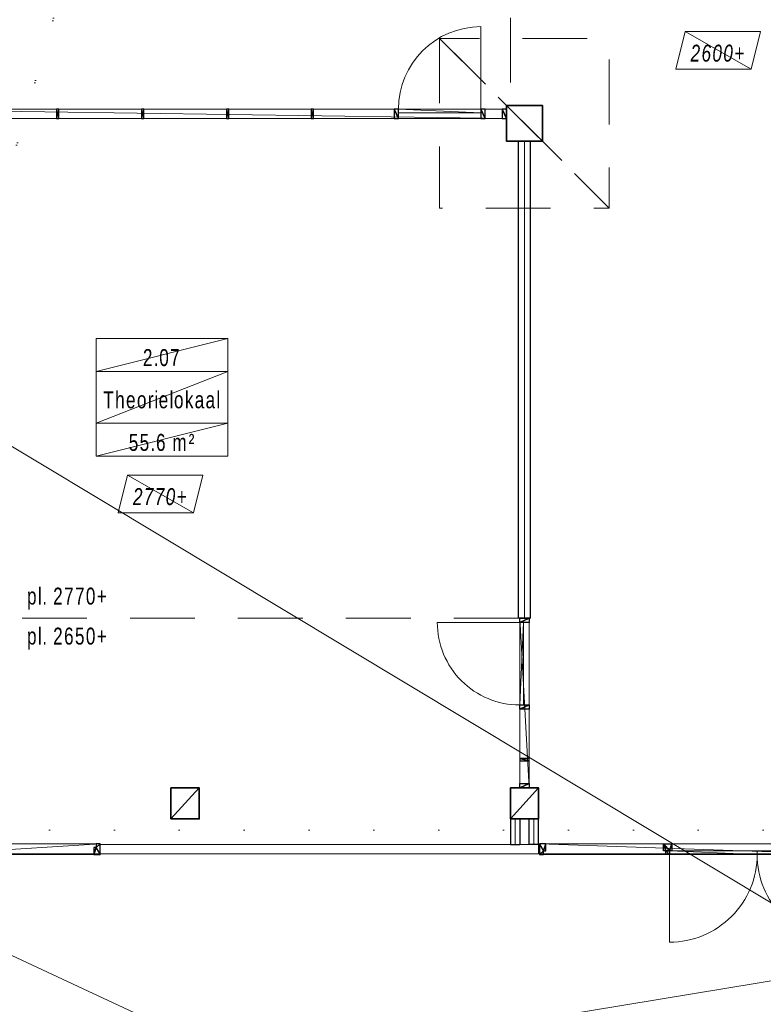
# Model space of a CAD drawing. Header units: millimetres. Extents: x -437 to 139813, y -473 to 90544.
# Tile 18 of 149: x 43959 to 51846, y 58198 to 68643. Entities that reach past the tile are written whole.
import ezdxf

# ---------------------------------------------------------------- set-up
doc = ezdxf.new("R2010")
doc.units = ezdxf.units.MM
doc.linetypes.add('DGN Style 1', pattern=[688.000884, 1.14476, -686.856124])
doc.linetypes.add('DGN Style 2', pattern=[1144.760206, 686.856124, -457.904082])
for name, color, linetype, lineweight in [('059 Kader (tekening)', 253, 'Continuous', 13), ('19012-DO-laag 02 - 004 Ruimtenummers', 253, 'Continuous', 13), ('19012-DO-laag 02 - 004a ruimtenr+plafond hoogte', 253, 'Continuous', 13), ('19012-DO-laag 02 - 032 Ramen - Deuren binnen', 253, 'Continuous', 13), ('19012-DO-laag 02 - 045 Plafondafwerking', 253, 'Continuous', 13)]:
    doc.layers.add(name, color=color, linetype=linetype, lineweight=lineweight)
doc.layers.add('Xref', color=253, linetype='Continuous')
doc.styles.add('Arial 1.8 mm', font='arial.ttf', dxfattribs={"width": 0.722222, "height": 1.8})
doc.linetypes.add('isolatie(deken)', pattern='A,-0.5,[24,dgnlstyle-ags_linetypes_v8.shx,S=0.009524,R=0,X=0,Y=0],-0.5', length=1)

# ---------------------------------------------------------------- blocks, each defined once
blk = doc.blocks.new('AE1')
at = {"layer": '059 Kader (tekening)', "color": 12, "linetype": 'Continuous', "lineweight": 13}
mesh = blk.add_polyface(dxfattribs=at)
corners = [(0, 0), (1399, 0), (1399, 841), (0, 841)]
mesh.append_faces([[corners[k] for k in face] for face in [(3, 1, 2)]], dxfattribs={"vtx0": -1, "color": 12})
mesh.append_faces([[corners[k] for k in face] for face in [(3, 0, 1)]], dxfattribs={"vtx2": -1, "color": 12})
at = {"layer": '059 Kader (tekening)', "color": 12, "linetype": 'Continuous', "lineweight": 35}
mesh = blk.add_polyface(dxfattribs=at)
corners = [(10, 10), (1389, 10), (1389, 831), (10, 831)]
mesh.append_faces([[corners[k] for k in face] for face in [(0, 2, 3)]], dxfattribs={"vtx0": -1, "color": 12})
mesh.append_faces([[corners[k] for k in face] for face in [(1, 2, 0)]], dxfattribs={"vtx1": -1, "color": 12})
blk = doc.blocks.new('*U94')
at = {"layer": '19012-DO-laag 02 - 032 Ramen - Deuren binnen', "flags": 128}
blk.add_lwpolyline([(3157.55, -387.45), (3157.55, 487.55, 0.41421356), (2282.55, -387.45)], format="xyb", dxfattribs=at)
at = {"layer": '19012-DO-laag 02 - 032 Ramen - Deuren binnen', "linetype": 'Continuous', "lineweight": 25}
mesh = blk.add_polyface(dxfattribs=at)
corners = [(-3429.95, -487.45), (-3384.95, -487.45), (-3384.95, -387.45), (-3429.95, -387.45)]
mesh.append_faces([[corners[k] for k in face] for face in [(3, 1, 2)]], dxfattribs={"vtx0": -1})
mesh.append_faces([[corners[k] for k in face] for face in [(3, 0, 1)]], dxfattribs={"vtx2": -1})
at = {"layer": '19012-DO-laag 02 - 032 Ramen - Deuren binnen'}
mesh = blk.add_polyface(dxfattribs=at)
corners = [(-3429.95, -487.45), (3430.05, -487.45), (3430.05, -387.45), (-3429.95, -387.45)]
mesh.append_faces([[corners[k] for k in face] for face in [(3, 1, 2)]], dxfattribs={"vtx0": -1})
mesh.append_faces([[corners[k] for k in face] for face in [(3, 0, 1)]], dxfattribs={"vtx2": -1})
at = {"layer": '19012-DO-laag 02 - 032 Ramen - Deuren binnen', "lineweight": 25}
mesh = blk.add_polyface(dxfattribs=at)
corners = [(-3142.45, -487.45), (-3117.45, -487.45), (-3117.45, -387.45), (-3142.45, -387.45)]
mesh.append_faces([[corners[k] for k in face] for face in [(3, 1, 2)]], dxfattribs={"vtx0": -1})
mesh.append_faces([[corners[k] for k in face] for face in [(3, 0, 1)]], dxfattribs={"vtx2": -1})
mesh = blk.add_polyface(dxfattribs=at)
corners = [(-2242.45, -487.45), (-2217.45, -487.45), (-2217.45, -387.45), (-2242.45, -387.45)]
mesh.append_faces([[corners[k] for k in face] for face in [(3, 1, 2)]], dxfattribs={"vtx0": -1})
mesh.append_faces([[corners[k] for k in face] for face in [(3, 0, 1)]], dxfattribs={"vtx2": -1})
mesh = blk.add_polyface(dxfattribs=at)
corners = [(-1342.45, -487.45), (-1317.45, -487.45), (-1317.45, -387.45), (-1342.45, -387.45)]
mesh.append_faces([[corners[k] for k in face] for face in [(3, 1, 2)]], dxfattribs={"vtx0": -1})
mesh.append_faces([[corners[k] for k in face] for face in [(3, 0, 1)]], dxfattribs={"vtx2": -1})
mesh = blk.add_polyface(dxfattribs=at)
corners = [(-442.45, -487.45), (-417.45, -487.45), (-417.45, -387.45), (-442.45, -387.45)]
mesh.append_faces([[corners[k] for k in face] for face in [(3, 1, 2)]], dxfattribs={"vtx0": -1})
mesh.append_faces([[corners[k] for k in face] for face in [(3, 0, 1)]], dxfattribs={"vtx2": -1})
mesh = blk.add_polyface(dxfattribs=at)
corners = [(457.55, -487.45), (482.55, -487.45), (482.55, -387.45), (457.55, -387.45)]
mesh.append_faces([[corners[k] for k in face] for face in [(3, 1, 2)]], dxfattribs={"vtx0": -1})
mesh.append_faces([[corners[k] for k in face] for face in [(3, 0, 1)]], dxfattribs={"vtx2": -1})
mesh = blk.add_polyface(dxfattribs=at)
corners = [(1357.55, -487.45), (1382.55, -487.45), (1382.55, -387.45), (1357.55, -387.45)]
mesh.append_faces([[corners[k] for k in face] for face in [(3, 1, 2)]], dxfattribs={"vtx0": -1})
mesh.append_faces([[corners[k] for k in face] for face in [(3, 0, 1)]], dxfattribs={"vtx2": -1})
at = {"layer": '19012-DO-laag 02 - 032 Ramen - Deuren binnen', "linetype": 'Continuous', "lineweight": 25}
mesh = blk.add_polyface(dxfattribs=at)
corners = [(2237.55, -487.45), (2282.55, -487.45), (2282.55, -387.45), (2237.55, -387.45)]
mesh.append_faces([[corners[k] for k in face] for face in [(3, 1, 2)]], dxfattribs={"vtx0": -1})
mesh.append_faces([[corners[k] for k in face] for face in [(3, 0, 1)]], dxfattribs={"vtx2": -1})
at = {"layer": '19012-DO-laag 02 - 032 Ramen - Deuren binnen'}
mesh = blk.add_polyface(dxfattribs=at)
corners = [(2282.55, -427.45), (3157.55, -427.45), (3157.55, -387.45), (2282.55, -387.45)]
mesh.append_faces([[corners[k] for k in face] for face in [(3, 1, 2)]], dxfattribs={"vtx0": -1})
mesh.append_faces([[corners[k] for k in face] for face in [(3, 0, 1)]], dxfattribs={"vtx2": -1})
at = {"layer": '19012-DO-laag 02 - 032 Ramen - Deuren binnen', "linetype": 'Continuous', "lineweight": 25}
mesh = blk.add_polyface(dxfattribs=at)
corners = [(3157.55, -487.45), (3202.55, -487.45), (3202.55, -387.45), (3157.55, -387.45)]
mesh.append_faces([[corners[k] for k in face] for face in [(3, 1, 2)]], dxfattribs={"vtx0": -1})
mesh.append_faces([[corners[k] for k in face] for face in [(3, 0, 1)]], dxfattribs={"vtx2": -1})
mesh = blk.add_polyface(dxfattribs=at)
corners = [(3385.05, -487.45), (3430.05, -487.45), (3430.05, -387.45), (3385.05, -387.45)]
mesh.append_faces([[corners[k] for k in face] for face in [(3, 1, 2)]], dxfattribs={"vtx0": -1})
mesh.append_faces([[corners[k] for k in face] for face in [(3, 0, 1)]], dxfattribs={"vtx2": -1})
blk = doc.blocks.new('*U98')
at = {"layer": '19012-DO-laag 02 - 032 Ramen - Deuren binnen', "extrusion": (0, 0, -1), "flags": 128}
blk.add_lwpolyline([(465, 445), (465, -485, -0.414214), (-465, 445)], format="xyb", dxfattribs=at)
at = {"layer": '19012-DO-laag 02 - 032 Ramen - Deuren binnen', "linetype": 'Continuous'}
mesh = blk.add_polyface(dxfattribs=at)
corners = [(-465, 445), (-465, 485), (465, 485), (465, 445)]
mesh.append_faces([[corners[k] for k in face] for face in [(3, 1, 2)]], dxfattribs={"vtx0": -1})
mesh.append_faces([[corners[k] for k in face] for face in [(3, 0, 1)]], dxfattribs={"vtx2": -1})
blk = doc.blocks.new('*U99')
at = {"layer": '19012-DO-laag 02 - 032 Ramen - Deuren binnen', "flags": 128}
blk.add_lwpolyline([(-465, 445), (-465, -485, 0.414214), (465, 445)], format="xyb", dxfattribs=at)
at = {"layer": '19012-DO-laag 02 - 032 Ramen - Deuren binnen', "linetype": 'Continuous'}
mesh = blk.add_polyface(dxfattribs=at)
corners = [(-465, 445), (-465, 485), (465, 485), (465, 445)]
mesh.append_faces([[corners[k] for k in face] for face in [(3, 1, 2)]], dxfattribs={"vtx0": -1})
mesh.append_faces([[corners[k] for k in face] for face in [(3, 0, 1)]], dxfattribs={"vtx2": -1})
blk = doc.blocks.new('*U97')
at = {"layer": '19012-DO-laag 02 - 032 Ramen - Deuren binnen'}
blk.add_blockref('*U98', (-1133, -37), dxfattribs=at)
at = {"layer": '19012-DO-laag 02 - 032 Ramen - Deuren binnen', "extrusion": (0, 0, -1)}
blk.add_blockref('*U99', (203, -37), dxfattribs=at)
at = {"layer": '19012-DO-laag 02 - 032 Ramen - Deuren binnen', "linetype": 'Continuous', "lineweight": 25}
mesh = blk.add_polyface(dxfattribs=at)
corners = [(-1573, 448), (-1573, 522), (-1640, 522), (-1640, 408), (-1598, 408), (-1598, 448)]
mesh.append_faces([[corners[k] for k in face] for face in [(1, 5, 0), (5, 3, 4)]], dxfattribs={"vtx0": -1})
mesh.append_faces([[corners[k] for k in face] for face in [(2, 5, 1), (3, 5, 2)]], dxfattribs={"vtx0": -1, "vtx1": -1})
at = {"layer": '19012-DO-laag 02 - 032 Ramen - Deuren binnen', "linetype": 'Continuous'}
mesh = blk.add_polyface(dxfattribs=at)
corners = [(1640, 408), (1640, 522), (-1640, 522), (-1640, 408)]
mesh.append_faces([[corners[k] for k in face] for face in [(3, 1, 2)]], dxfattribs={"vtx0": -1})
mesh.append_faces([[corners[k] for k in face] for face in [(3, 0, 1)]], dxfattribs={"vtx2": -1})
at = {"layer": '19012-DO-laag 02 - 032 Ramen - Deuren binnen', "linetype": 'Continuous', "lineweight": 25}
mesh = blk.add_polyface(dxfattribs=at)
corners = [(302, 408), (302, 448), (327, 448), (327, 522), (237, 522), (237, 448), (262, 448), (262, 408)]
mesh.append_faces([[corners[k] for k in face] for face in [(3, 1, 2), (1, 7, 0)]], dxfattribs={"vtx0": -1})
mesh.append_faces([[corners[k] for k in face] for face in [(4, 6, 3)]], dxfattribs={"vtx0": -1, "vtx1": -1})
mesh.append_faces([[corners[k] for k in face] for face in [(3, 6, 1)]], dxfattribs={"vtx0": -1, "vtx1": -1, "vtx2": -1})
mesh.append_faces([[corners[k] for k in face] for face in [(1, 6, 7)]], dxfattribs={"vtx0": -1, "vtx2": -1})
mesh.append_faces([[corners[k] for k in face] for face in [(5, 6, 4)]], dxfattribs={"vtx1": -1})
mesh = blk.add_polyface(dxfattribs=at)
corners = [(1573, 448), (1573, 522), (1640, 522), (1640, 408), (1598, 408), (1598, 448)]
mesh.append_faces([[corners[k] for k in face] for face in [(1, 5, 0), (5, 3, 4)]], dxfattribs={"vtx0": -1})
mesh.append_faces([[corners[k] for k in face] for face in [(2, 5, 1), (3, 5, 2)]], dxfattribs={"vtx0": -1, "vtx1": -1})
blk = doc.blocks.new('*U100')
at = {"layer": '19012-DO-laag 02 - 032 Ramen - Deuren binnen', "linetype": 'Continuous'}
mesh = blk.add_polyface(dxfattribs=at)
corners = [(-900, -57), (-900, 57), (900, 57), (900, -57)]
mesh.append_faces([[corners[k] for k in face] for face in [(3, 1, 2)]], dxfattribs={"vtx0": -1})
mesh.append_faces([[corners[k] for k in face] for face in [(3, 0, 1)]], dxfattribs={"vtx2": -1})
at = {"layer": '19012-DO-laag 02 - 032 Ramen - Deuren binnen', "linetype": 'Continuous', "lineweight": 25}
mesh = blk.add_polyface(dxfattribs=at)
corners = [(-833, -17), (-833, 57), (-900, 57), (-900, -57), (-858, -57), (-858, -17)]
mesh.append_faces([[corners[k] for k in face] for face in [(1, 5, 0), (5, 3, 4)]], dxfattribs={"vtx0": -1})
mesh.append_faces([[corners[k] for k in face] for face in [(2, 5, 1), (3, 5, 2)]], dxfattribs={"vtx0": -1, "vtx1": -1})
mesh = blk.add_polyface(dxfattribs=at)
corners = [(833, -17), (833, 57), (900, 57), (900, -57), (858, -57), (858, -17)]
mesh.append_faces([[corners[k] for k in face] for face in [(1, 5, 0), (5, 3, 4)]], dxfattribs={"vtx0": -1})
mesh.append_faces([[corners[k] for k in face] for face in [(2, 5, 1), (3, 5, 2)]], dxfattribs={"vtx0": -1, "vtx1": -1})
blk = doc.blocks.new('*U118')
at = {"layer": '19012-DO-laag 02 - 032 Ramen - Deuren binnen', "linetype": 'Continuous', "flags": 128}
blk.add_lwpolyline([(387, 1021), (-487, 1021, 0.414214), (387, 146)], format="xyb", dxfattribs=at)
at = {"layer": '19012-DO-laag 02 - 032 Ramen - Deuren binnen', "linetype": 'Continuous'}
mesh = blk.add_polyface(dxfattribs=at)
corners = [(487, 1066), (387, 1066), (387, -734), (487, -734)]
mesh.append_faces([[corners[k] for k in face] for face in [(3, 1, 2)]], dxfattribs={"vtx0": -1})
mesh.append_faces([[corners[k] for k in face] for face in [(3, 0, 1)]], dxfattribs={"vtx2": -1})
at = {"layer": '19012-DO-laag 02 - 032 Ramen - Deuren binnen', "linetype": 'Continuous', "lineweight": 25}
mesh = blk.add_polyface(dxfattribs=at)
corners = [(487, 1021), (387, 1021), (387, 1066), (487, 1066)]
mesh.append_faces([[corners[k] for k in face] for face in [(3, 1, 2)]], dxfattribs={"vtx0": -1})
mesh.append_faces([[corners[k] for k in face] for face in [(3, 0, 1)]], dxfattribs={"vtx2": -1})
at = {"layer": '19012-DO-laag 02 - 032 Ramen - Deuren binnen', "linetype": 'Continuous'}
mesh = blk.add_polyface(dxfattribs=at)
corners = [(387, 1021), (428, 1021), (428, 146), (387, 146)]
mesh.append_faces([[corners[k] for k in face] for face in [(3, 1, 2)]], dxfattribs={"vtx0": -1})
mesh.append_faces([[corners[k] for k in face] for face in [(3, 0, 1)]], dxfattribs={"vtx2": -1})
at = {"layer": '19012-DO-laag 02 - 032 Ramen - Deuren binnen', "linetype": 'Continuous', "lineweight": 25}
mesh = blk.add_polyface(dxfattribs=at)
corners = [(487, 101), (387, 101), (387, 146), (487, 146)]
mesh.append_faces([[corners[k] for k in face] for face in [(3, 1, 2)]], dxfattribs={"vtx0": -1})
mesh.append_faces([[corners[k] for k in face] for face in [(3, 0, 1)]], dxfattribs={"vtx2": -1})
mesh = blk.add_polyface(dxfattribs=at)
corners = [(487, -421), (387, -421), (387, -446), (487, -446)]
mesh.append_faces([[corners[k] for k in face] for face in [(3, 1, 2)]], dxfattribs={"vtx0": -1})
mesh.append_faces([[corners[k] for k in face] for face in [(3, 0, 1)]], dxfattribs={"vtx2": -1})
mesh = blk.add_polyface(dxfattribs=at)
corners = [(487, -734), (387, -734), (387, -689), (487, -689)]
mesh.append_faces([[corners[k] for k in face] for face in [(3, 1, 2)]], dxfattribs={"vtx0": -1})
mesh.append_faces([[corners[k] for k in face] for face in [(3, 0, 1)]], dxfattribs={"vtx2": -1})
blk = doc.blocks.new('ruimtenr 03_2')
at = {"layer": '19012-DO-laag 02 - 004 Ruimtenummers', "linetype": 'Continuous', "lineweight": 13, "char_height": 1.8, "attachment_point": 5, "style": 'Arial 1.8 mm'}
for s, insert, line_spacing_factor in [('\\H1x;\\W0.722222;\\T1.145;2.07', (7, -2.05), 0.6), ('\\H1x;\\W0.722222;\\T1.145;Theorielokaal', (7, -6.53), 0.78)]:
    blk.add_mtext(s, dxfattribs=dict(at, insert=insert, line_spacing_factor=line_spacing_factor))
at = {"layer": '19012-DO-laag 02 - 004a ruimtenr+plafond hoogte', "linetype": 'Continuous', "lineweight": 13, "insert": (7, -11.05), "char_height": 1.8, "attachment_point": 5, "line_spacing_factor": 0.6, "style": 'Arial 1.8 mm'}
blk.add_mtext('\\H1x;\\W0.722222;\\T1.145;55.6 m²', dxfattribs=at)
at = {"layer": '19012-DO-laag 02 - 004 Ruimtenummers', "linetype": 'Continuous', "lineweight": 13}
mesh = blk.add_polyface(dxfattribs=at)
corners = [(0, 0), (14, 0), (14, -3.5), (0, -3.5)]
mesh.append_faces([[corners[k] for k in face] for face in [(3, 1, 2)]], dxfattribs={"vtx0": -1})
mesh.append_faces([[corners[k] for k in face] for face in [(3, 0, 1)]], dxfattribs={"vtx2": -1})
mesh = blk.add_polyface(dxfattribs=at)
corners = [(0, -3.5), (14, -3.5), (14, -9), (0, -9)]
mesh.append_faces([[corners[k] for k in face] for face in [(3, 1, 2)]], dxfattribs={"vtx0": -1})
mesh.append_faces([[corners[k] for k in face] for face in [(3, 0, 1)]], dxfattribs={"vtx2": -1})
at = {"layer": '19012-DO-laag 02 - 004a ruimtenr+plafond hoogte', "linetype": 'Continuous', "lineweight": 13}
mesh = blk.add_polyface(dxfattribs=at)
corners = [(0, -9), (14, -9), (14, -12.5), (0, -12.5)]
mesh.append_faces([[corners[k] for k in face] for face in [(3, 1, 2)]], dxfattribs={"vtx0": -1})
mesh.append_faces([[corners[k] for k in face] for face in [(3, 0, 1)]], dxfattribs={"vtx2": -1})
blk = doc.blocks.new('*U160')
at = {"layer": '19012-DO-laag 02 - 045 Plafondafwerking', "insert": (0, -30), "char_height": 180, "attachment_point": 5, "line_spacing_factor": 0.6, "style": 'Arial 1.8 mm'}
blk.add_mtext('\\fArial|b0|i1|c00|p39;\\H1x;\\W0.722222;\\T1.145;2600+', dxfattribs=at)
at = {"layer": '19012-DO-laag 02 - 045 Plafondafwerking'}
mesh = blk.add_polyface(dxfattribs=at)
corners = [(-450, -200), (350, -200), (450, 200), (-350, 200)]
mesh.append_faces([[corners[k] for k in face] for face in [(3, 1, 2)]], dxfattribs={"vtx0": -1})
mesh.append_faces([[corners[k] for k in face] for face in [(3, 0, 1)]], dxfattribs={"vtx2": -1})
blk = doc.blocks.new('*U159')
at = {"layer": '19012-DO-laag 02 - 045 Plafondafwerking', "insert": (0, -30), "char_height": 180, "attachment_point": 5, "line_spacing_factor": 0.6, "style": 'Arial 1.8 mm'}
blk.add_mtext('\\fArial|b0|i1|c00|p39;\\H1x;\\W0.722222;\\T1.145;2770+', dxfattribs=at)
at = {"layer": '19012-DO-laag 02 - 045 Plafondafwerking'}
mesh = blk.add_polyface(dxfattribs=at)
corners = [(-450, -200), (350, -200), (450, 200), (-350, 200)]
mesh.append_faces([[corners[k] for k in face] for face in [(3, 1, 2)]], dxfattribs={"vtx0": -1})
mesh.append_faces([[corners[k] for k in face] for face in [(3, 0, 1)]], dxfattribs={"vtx2": -1})

msp = doc.modelspace()

# ---------------------------------------------------------------- linework, layer by layer
at = {"layer": 'Xref', "linetype": 'DGN Style 2', "lineweight": 13}
msp.add_line((49163, 70954.2), (49163, 67734.2), dxfattribs=at)
at = {"layer": 'Xref', "linetype": 'Continuous', "lineweight": 25}
for p, q in [((49375.5, 67354.2), (49250.5, 67354.2)), ((49375.5, 62294.2), (49250.5, 62294.2)), ((49163, 60164.2), (49263, 60164.2)), ((49463, 60164.2), (49363, 60164.2)), ((49163, 59894.2), (49263, 59894.2)), ((49463, 59894.2), (49363, 59894.2))]:
    msp.add_line(p, q, dxfattribs=at)
at = {"layer": 'Xref', "linetype": 'Continuous', "lineweight": 13}
for p, q in [((44813, 59894.2), (44813, 59844.2)), ((44813, 59894.2), (49463, 59894.2)), ((49463, 59894.2), (49463, 59844.2)), ((44813, 59794.2), (44813, 59844.2)), ((44813, 59794.2), (49463, 59794.2)), ((49463, 59794.2), (49463, 59844.2))]:
    msp.add_line(p, q, dxfattribs=at)
at = {"layer": 'Xref', "linetype": 'Continuous', "lineweight": 25, "flags": 128}
for points in [[(49250.5, 62294.2), (49250.5, 67354.2)], [(49375.5, 62294.2), (49375.5, 67354.2)], [(49163, 60164.2), (49163, 59894.2)], [(49263, 60164.2), (49263, 59894.2)], [(49363, 59894.2), (49363, 60164.2)], [(49463, 59894.2), (49463, 60164.2)]]:
    msp.add_lwpolyline(points, dxfattribs=at)
at = {"layer": 'Xref', "linetype": 'isolatie(deken)', "lineweight": 13, "ltscale": 125, "flags": 128}
msp.add_lwpolyline([(49313, 62294.2), (49313, 67354.2)], dxfattribs=at)
at = {"layer": 'Xref', "linetype": 'DGN Style 2', "lineweight": 13, "flags": 128}
msp.add_lwpolyline([(49250.5, 62294.2), (41983.1, 62294.2)], dxfattribs=at)
at = {"layer": 'Xref', "linetype": 'isolatie(deken)', "lineweight": 13, "ltscale": 100, "flags": 128}
for points in [[(49213, 60164.2), (49213, 59894.2)], [(49413, 59894.2), (49413, 60164.2)]]:
    msp.add_lwpolyline(points, dxfattribs=at)

# ---------------------------------------------------------------- block references
at = {"layer": 'Xref', "linetype": 'Continuous', "lineweight": 35, "xscale": 100, "yscale": 100, "zscale": 100}
msp.add_blockref('AE1', (-87, 6444.2), dxfattribs=at)
at = {"layer": 'Xref', "linetype": 'Continuous', "lineweight": 25}
msp.add_blockref('*U94', (45692.9, 68081.7), dxfattribs=at)
at = {"layer": 'Xref'}
for name, p in [('*U160', (51367.1, 68317.2)), ('*U159', (45452.1, 63612.7))]:
    msp.add_blockref(name, p, dxfattribs=at)
at = {"layer": 'Xref', "linetype": 'Continuous', "lineweight": 13, "xscale": 100, "yscale": 100, "zscale": 100}
msp.add_blockref('ruimtenr 03_2', (44768, 65262.7), dxfattribs=at)
at = {"layer": 'Xref', "linetype": 'Continuous'}
msp.add_blockref('*U118', (48875.5, 61227.9), dxfattribs=at)
at = {"layer": 'Xref', "linetype": 'Continuous', "lineweight": 25, "extrusion": (0, 0, -1), "rotation": 180}
msp.add_blockref('*U100', (-43912.9, 59844.2), dxfattribs=at)
at = {"layer": 'Xref', "linetype": 'Continuous', "lineweight": 25, "extrusion": (0, 0, -1)}
msp.add_blockref('*U97', (-51113, 59379.2), dxfattribs=at)

# ---------------------------------------------------------------- texts
at = {"layer": 'Xref', "lineweight": 25, "char_height": 180, "line_spacing_factor": 0.6, "style": 'Arial 1.8 mm'}
for s, insert, attachment_point in [('\\H1x;\\W0.722222;\\T1.145;pl. 2770+', (44466.9, 62384.2), 8), ('\\H1x;\\W0.722222;\\T1.145;pl. 2650+', (44466.9, 62194.2), 2)]:
    msp.add_mtext(s, dxfattribs=dict(at, insert=insert, attachment_point=attachment_point))

# ---------------------------------------------------------------- meshes
at = {"layer": 'Xref', "linetype": 'DGN Style 1', "lineweight": 13}
mesh = msp.add_polyface(dxfattribs=at)
corners = [(52913, 85844.2), (67613, 85844.2), (67613, 60044.2), (60263, 60044.2), (41813, 60044.2), (41813, 85844.2), (49313, 85844.2), (49313, 85834.2), (52913, 85834.2)]
mesh.append_faces([[corners[k] for k in face] for face in [(3, 1, 2), (1, 8, 0), (7, 5, 6)]], dxfattribs={"vtx0": -1})
mesh.append_faces([[corners[k] for k in face] for face in [(8, 3, 7), (4, 7, 3)]], dxfattribs={"vtx0": -1, "vtx1": -1})
mesh.append_faces([[corners[k] for k in face] for face in [(3, 8, 1)]], dxfattribs={"vtx0": -1, "vtx1": -1, "vtx2": -1})
mesh.append_faces([[corners[k] for k in face] for face in [(7, 4, 5)]], dxfattribs={"vtx0": -1, "vtx2": -1})
at = {"layer": 'Xref', "linetype": 'Continuous', "lineweight": 13}
mesh = msp.add_polyface(dxfattribs=at)
corners = [(36583, 52674.2), (30288, 52674.2), (30288, 50234.2), (16738, 50234.2), (16738, 52674.2), (10693, 52674.2), (10693, 28924.2), (48763, 28924.2), (48763, 34969.2), (46403, 34969.2), (46403, 45819.2), (48763, 45819.2), (48763, 49419.2), (38863, 49419.2), (38863, 60499.2), (41563, 60499.2), (41563, 67361.3), (41588.5, 67361.3), (41608, 71194.2), (36583, 71194.2), (11193, 49744.2), (35833, 49744.2), (35833, 47019.2), (45913, 47019.2), (45913, 29424.2), (11193, 29424.2)]
mesh.append_faces([[corners[k] for k in face] for face in [(16, 14, 15), (18, 16, 17)]], dxfattribs={"vtx0": -1})
mesh.append_faces([[corners[k] for k in face] for face in [(22, 13, 21), (2, 21, 1), (21, 3, 20), (0, 14, 19), (19, 16, 18), (25, 6, 24), (6, 20, 5), (5, 20, 4), (4, 20, 3), (7, 24, 6), (23, 13, 22)]], dxfattribs={"vtx0": -1, "vtx1": -1})
mesh.append_faces([[corners[k] for k in face] for face in [(21, 13, 0), (19, 14, 16)]], dxfattribs={"vtx0": -1, "vtx1": -1, "vtx2": -1})
mesh.append_faces([[corners[k] for k in face] for face in [(0, 13, 14), (21, 0, 1), (21, 2, 3), (6, 25, 20), (24, 7, 8), (24, 8, 9), (23, 9, 10), (9, 23, 24), (23, 10, 11), (23, 11, 12), (23, 12, 13)]], dxfattribs={"vtx0": -1, "vtx2": -1})
at = {"layer": 'Xref', "linetype": 'DGN Style 2', "lineweight": 13}
mesh = msp.add_polyface(dxfattribs=at)
corners = [(48413, 66644.2), (50213, 66644.2), (50213, 68444.2), (48413, 68444.2)]
mesh.append_faces([[corners[k] for k in face] for face in [(3, 1, 2)]], dxfattribs={"vtx0": -1})
mesh.append_faces([[corners[k] for k in face] for face in [(3, 0, 1)]], dxfattribs={"vtx2": -1})
at = {"layer": 'Xref', "linetype": 'Continuous', "lineweight": 35}
mesh = msp.add_polyface(dxfattribs=at)
corners = [(49123, 67354.2), (49503, 67354.2), (49503, 67734.2), (49123, 67734.2)]
mesh.append_faces([[corners[k] for k in face] for face in [(3, 1, 2)]], dxfattribs={"vtx0": -1})
mesh.append_faces([[corners[k] for k in face] for face in [(3, 0, 1)]], dxfattribs={"vtx2": -1})
mesh = msp.add_polyface(dxfattribs=at)
corners = [(45563, 60494.2), (45863, 60494.2), (45863, 60164.2), (45563, 60164.2)]
mesh.append_faces([[corners[k] for k in face] for face in [(3, 1, 2)]], dxfattribs={"vtx0": -1})
mesh.append_faces([[corners[k] for k in face] for face in [(3, 0, 1)]], dxfattribs={"vtx2": -1})
mesh = msp.add_polyface(dxfattribs=at)
corners = [(49163, 60494.2), (49463, 60494.2), (49463, 60164.2), (49163, 60164.2)]
mesh.append_faces([[corners[k] for k in face] for face in [(3, 1, 2)]], dxfattribs={"vtx0": -1})
mesh.append_faces([[corners[k] for k in face] for face in [(3, 0, 1)]], dxfattribs={"vtx2": -1})
at = {"layer": 'Xref', "linetype": 'Continuous', "lineweight": 13, "transparency": 33554559}
mesh = msp.add_polyface(dxfattribs=at)
corners = [(41563, 60314.2), (39048, 60314.2), (39048, 57659.2), (39063, 57659.2), (39063, 55884.2), (40698, 55884.2), (40698, 57534.2), (46403, 57534.2), (46403, 51254.2), (44823, 51254.2), (44823, 49909.2), (44838, 49909.2), (44838, 49604.2), (48763, 49604.2), (48763, 54894.2), (56663, 54894.2), (56663, 54894.2), (56663, 54194.2), (56575.5, 54194.2), (56575.5, 50844.2), (57283, 50844.2), (57283, 47068.2), (59813.1, 47068.2), (59813.1, 54894.2), (60263, 54894.2), (60263, 57774.2), (60093, 57774.2), (60093, 58127.2), (60233, 58127.2), (60233, 58247.2), (60263, 58247.2), (60263, 59147.2), (60233, 59147.2), (60233, 59267.2), (60093, 59267.2), (60093, 59794.2), (41563, 59794.2)]
mesh.append_faces([[corners[k] for k in face] for face in [(26, 24, 25), (22, 20, 21), (19, 17, 18), (3, 1, 2), (29, 27, 28), (1, 36, 0), (6, 4, 5), (34, 32, 33), (31, 29, 30), (11, 9, 10)]], dxfattribs={"vtx0": -1})
mesh.append_faces([[corners[k] for k in face] for face in [(12, 8, 11), (13, 8, 12), (8, 14, 7), (20, 17, 19), (17, 23, 15), (32, 29, 31), (4, 6, 3)]], dxfattribs={"vtx0": -1, "vtx1": -1})
mesh.append_faces([[corners[k] for k in face] for face in [(7, 14, 35), (26, 15, 23), (15, 27, 34), (20, 23, 17), (1, 3, 6), (1, 6, 36), (34, 27, 32), (27, 29, 32)]], dxfattribs={"vtx0": -1, "vtx1": -1, "vtx2": -1})
mesh.append_faces([[corners[k] for k in face] for face in [(8, 13, 14), (11, 8, 9), (35, 14, 15), (15, 26, 27), (26, 23, 24), (20, 22, 23), (15, 34, 35), (7, 35, 36), (36, 6, 7)]], dxfattribs={"vtx0": -1, "vtx2": -1})

doc.saveas('drawing.dxf')
